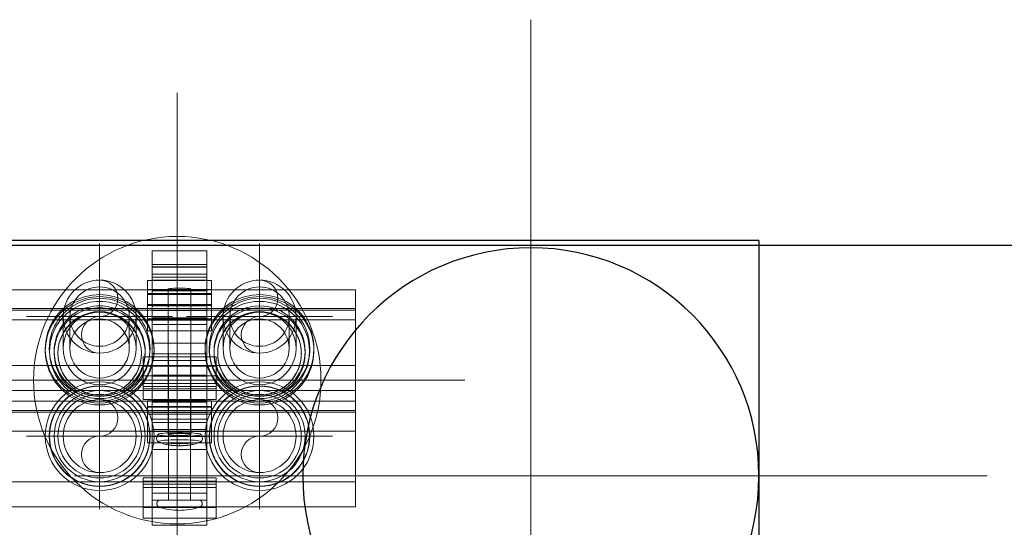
# Model space of a CAD drawing. Header units: millimetres. Extents: x -14995 to -11510, y 364 to 3070.
# Tile 27 of 29: x -13672 to -13456, y 2807 to 2918. Entities that reach past the tile are written whole.
import ezdxf

# ---------------------------------------------------------------- set-up
doc = ezdxf.new("R2010")
doc.units = ezdxf.units.MM
for name, color, linetype, lineweight in [('A-FLOR', 192, 'Continuous', 25), ('A-WALL', 113, 'Continuous', 25), ('I-WALL', 2, 'Continuous', 25), ('M-EQPM', 50, 'Continuous', 18), ('P-PIPE', 3, 'Continuous', 18), ('P-PIPE-CNTR', 3, 'Continuous', 18)]:
    doc.layers.add(name, color=color, linetype=linetype, lineweight=lineweight)

# ---------------------------------------------------------------- blocks, each defined once
blk = doc.blocks.new('R580F - R580 3_4_ x 1_2_-1107340-Niveau 0')
at = {"layer": 'M-EQPM'}
for p, q in [((163.7, 0), (151.7, 0)), ((163.7, 0), (151.7, 0)), ((151.7, 0), (151.7, -0.75)), ((151.7, 0), (151.7, -2.52)), ((151.7, 0), (151.7, -6.32)), ((151.7, 0), (151.7, -3.01)), ((151.7, -3.01), (151.7, 0)), ((163.7, 0), (151.7, 0)), ((151.7, 0), (163.7, 0)), ((163.7, 0), (163.7, -3.01)), ((163.7, -3.01), (163.7, 0)), ((163.7, -6.32), (163.7, 0)), ((163.7, -2.52), (163.7, 0)), ((163.7, -0.75), (163.7, 0)), ((151.7, 0), (151.7, -6.54)), ((151.7, -3.78), (151.7, -0.75)), ((163.7, -6.54), (163.7, 0)), ((163.7, -0.75), (163.7, -3.78)), ((151.7, -2.52), (151.7, -24.79)), ((163.7, -3.01), (151.7, -3.01)), ((163.7, -3.01), (151.7, -3.01)), ((151.7, -6.73), (151.7, -3.01)), ((151.7, -5.55), (151.7, -3.01)), ((151.7, -3.87), (151.7, -3.01)), ((151.7, -6.61), (151.7, -3.01)), ((151.7, -3.01), (163.7, -3.01)), ((151.7, -3.01), (163.7, -3.01)), ((163.7, -3.5), (151.7, -3.5)), ((151.7, -3.5), (151.7, -12.03)), ((151.7, -4.06), (151.7, -3.58)), ((151.7, -3.58), (151.7, -5.09)), ((151.7, -3.58), (163.7, -3.58)), ((151.7, -4.71), (151.7, -3.78)), ((151.7, -3.87), (151.7, -6.69)), ((151.7, -4.06), (151.7, -5.77)), ((163.7, -24.79), (163.7, -2.52)), ((163.7, -3.01), (163.7, -6.61)), ((163.7, -3.01), (163.7, -3.87)), ((163.7, -3.01), (163.7, -5.55)), ((163.7, -3.01), (163.7, -6.73)), ((163.7, -12.03), (163.7, -3.5)), ((163.7, -5.09), (163.7, -3.58)), ((163.7, -3.58), (163.7, -4.06)), ((163.7, -3.78), (163.7, -4.71)), ((163.7, -6.69), (163.7, -3.87)), ((163.7, -5.77), (163.7, -4.06)), ((151.7, -5.09), (151.7, -4.71)), ((151.7, -5.09), (163.7, -5.09)), ((151.7, -27.49), (151.7, -5.55)), ((151.7, -6.43), (151.7, -5.77)), ((151.7, -5.77), (163.7, -5.77)), ((151.7, -20.42), (151.7, -6.32)), ((151.7, -6.43), (163.7, -6.43)), ((163.7, -4.71), (163.7, -5.09)), ((163.7, -5.55), (163.7, -27.49)), ((163.7, -5.77), (163.7, -6.43)), ((163.7, -6.32), (163.7, -20.42)), ((196.24, -8.51), (-21, -8.51)), ((164.7, -6.49), (150.7, -6.49)), ((150.7, -6.49), (150.7, -14.92)), ((164.7, -8.49), (150.7, -8.49)), ((150.7, -16.12), (150.7, -8.49)), ((163.7, -6.49), (151.7, -6.49)), ((151.7, -14.92), (151.7, -6.49)), ((151.7, -6.54), (151.7, -9.16)), ((151.7, -9.52), (151.7, -6.61)), ((151.7, -6.69), (151.7, -7.63)), ((151.7, -6.73), (151.7, -20.8)), ((151.7, -7.63), (151.7, -8.62)), ((151.7, -8.62), (151.7, -15)), ((151.7, -8.62), (163.7, -8.62)), ((155.21, -8.38), (155.21, -40.24)), ((160.19, -40.24), (160.19, -8.38)), ((163.7, -6.49), (163.7, -14.92)), ((163.7, -9.16), (163.7, -6.54)), ((163.7, -6.61), (163.7, -9.52)), ((163.7, -7.63), (163.7, -6.69)), ((163.7, -20.8), (163.7, -6.73)), ((163.7, -8.62), (163.7, -7.63)), ((163.7, -15), (163.7, -8.62)), ((164.7, -14.92), (164.7, -6.49)), ((164.7, -8.49), (164.7, -16.12)), ((196.24, -13.01), (196.24, -8.51)), ((196.24, -15.08), (196.24, -8.57)), ((150.7, -9.54), (150.7, -9.37)), ((150.7, -9.37), (150.7, -11.74)), ((150.7, -9.37), (164.7, -9.37)), ((164.7, -9.54), (150.7, -9.54)), ((151.7, -14.69), (151.7, -8.77)), ((151.7, -8.77), (151.7, -9.54)), ((151.7, -8.77), (163.7, -8.77)), ((151.7, -13.08), (151.7, -9.16)), ((151.7, -9.52), (151.7, -16.1)), ((151.7, -9.54), (163.7, -9.54)), ((163.7, -9.54), (163.7, -8.77)), ((163.7, -8.77), (163.7, -14.69)), ((163.7, -9.16), (163.7, -13.08)), ((163.7, -16.1), (163.7, -9.52)), ((164.7, -11.74), (164.7, -9.37)), ((164.7, -9.37), (164.7, -9.54)), ((196.24, -12.65), (-21, -12.65)), ((150.7, -11.44), (150.7, -11.95)), ((150.7, -11.74), (150.7, -11.94)), ((150.7, -11.74), (164.7, -11.74)), ((150.7, -11.95), (164.7, -11.95)), ((151.7, -13.07), (151.7, -12.03)), ((151.7, -12.03), (163.7, -12.03)), ((163.7, -12.03), (163.7, -13.07)), ((164.7, -11.95), (164.7, -11.44)), ((164.7, -11.94), (164.7, -11.74)), ((196.24, -13.6), (196.24, -12.65)), ((196.24, -12.65), (196.24, -13.01)), ((196.24, -13.01), (-21, -13.01)), ((-21, -15.08), (196.24, -15.08)), ((150.7, -15.18), (150.7, -14.92)), ((150.7, -14.92), (164.7, -14.92)), ((151.7, -13.08), (163.7, -13.08)), ((151.7, -33.91), (151.7, -14.69)), ((151.7, -14.69), (163.7, -14.69)), ((151.7, -14.92), (151.7, -16.07)), ((151.7, -14.92), (163.7, -14.92)), ((151.7, -15), (151.7, -33.79)), ((151.7, -15), (163.7, -15)), ((163.7, -14.69), (163.7, -33.91)), ((163.7, -16.07), (163.7, -14.92)), ((163.7, -33.79), (163.7, -15)), ((164.7, -14.92), (164.7, -15.18)), ((196.24, -31.5), (196.24, -13.6)), ((196.24, -15.08), (196.24, -15.44)), ((132.19, -15.13), (132.19, -21.39)), ((133.69, -15.13), (133.69, -21.39)), ((146.69, -21.39), (146.69, -15.13)), ((148.19, -21.39), (148.19, -15.13)), ((150.7, -17.52), (150.7, -15.18)), ((150.7, -15.18), (164.7, -15.18)), ((150.7, -16.12), (150.7, -17.32)), ((151.7, -16.1), (163.7, -16.1)), ((164.7, -15.18), (164.7, -17.52)), ((164.7, -17.32), (164.7, -16.12)), ((167.24, -15.11), (167.24, -21.39)), ((168.74, -15.11), (168.74, -21.39)), ((181.74, -21.39), (181.74, -15.11)), ((183.24, -21.39), (183.24, -15.11)), ((196.24, -16.52), (196.24, -15.44)), ((196.24, -16.52), (196.24, -34.45)), ((150.7, -17.32), (150.7, -17.52)), ((150.7, -17.52), (164.7, -17.52)), ((164.7, -17.52), (164.7, -17.32)), ((128.27, -21.47), (128.27, -21.9)), ((163.7, -20.24), (151.7, -20.24)), ((151.7, -20.24), (151.7, -27.48)), ((151.7, -24.05), (151.7, -20.42)), ((151.7, -20.8), (151.7, -27.25)), ((152.11, -21.9), (152.11, -21.47)), ((163.32, -21.47), (163.32, -21.9)), ((163.7, -27.48), (163.7, -20.24)), ((163.7, -20.42), (163.7, -24.05)), ((163.7, -27.25), (163.7, -20.8)), ((187.16, -21.9), (187.16, -21.47)), ((130.21, -21.99), (130.21, -22.44)), ((131.02, -22.44), (131.02, -22.53)), ((149.35, -22.53), (149.35, -22.44)), ((165.7, -23.24), (149.7, -23.24)), ((149.7, -23.24), (149.7, -29.57)), ((150.17, -22.44), (150.17, -21.99)), ((163.7, -22.54), (151.7, -22.54)), ((151.7, -22.54), (151.7, -24.05)), ((151.7, -22.54), (151.7, -24.05)), ((151.7, -22.54), (163.7, -22.54)), ((163.7, -23.24), (151.7, -23.24)), ((151.7, -30.26), (151.7, -23.24)), ((155.29, -22.57), (155.29, -54.61)), ((157.7, -22.57), (155.29, -22.57)), ((160.11, -22.57), (157.7, -22.57)), ((160.11, -54.61), (160.11, -22.57)), ((163.7, -24.05), (163.7, -22.54)), ((163.7, -24.05), (163.7, -22.54)), ((163.7, -23.24), (163.7, -30.26)), ((165.26, -21.99), (165.26, -22.44)), ((165.7, -29.57), (165.7, -23.24)), ((166.08, -22.44), (166.08, -22.53)), ((184.41, -22.53), (184.41, -22.44)), ((185.22, -22.44), (185.22, -21.99)), ((196.24, -25.11), (-21, -25.11)), ((165.7, -25.27), (149.7, -25.27)), ((149.7, -31.83), (149.7, -25.27)), ((151.7, -24.05), (163.7, -24.05)), ((151.7, -24.05), (163.7, -24.05)), ((151.7, -24.05), (163.7, -24.05)), ((151.7, -24.05), (163.7, -24.05)), ((151.7, -27.48), (151.7, -24.79)), ((163.7, -24.79), (163.7, -27.48)), ((165.7, -25.27), (165.7, -31.83)), ((196.24, -30.61), (196.24, -25.11)), ((196.24, -30.61), (196.24, -25.11)), ((149.7, -27.38), (149.7, -27)), ((149.7, -27.38), (149.7, -29.74)), ((149.7, -27.38), (165.7, -27.38)), ((151.7, -27.25), (151.7, -33.17)), ((151.7, -32.77), (151.7, -27.25)), ((151.7, -27.25), (163.7, -27.25)), ((151.7, -27.25), (163.7, -27.25)), ((151.7, -27.25), (163.7, -27.25)), ((151.7, -27.48), (163.7, -27.48)), ((151.7, -27.49), (151.7, -30.26)), ((163.7, -27.25), (163.7, -32.77)), ((163.7, -33.17), (163.7, -27.25)), ((163.7, -30.26), (163.7, -27.49)), ((165.7, -27), (165.7, -27.38)), ((165.7, -29.74), (165.7, -27.38)), ((149.7, -29.04), (149.7, -29.74)), ((149.7, -29.04), (165.7, -29.04)), ((149.7, -30.26), (149.7, -29.57)), ((149.7, -29.74), (165.7, -29.74)), ((149.7, -29.74), (165.7, -29.74)), ((165.7, -29.74), (165.7, -29.04)), ((165.7, -29.57), (165.7, -30.26)), ((196.24, -30.61), (-21, -30.61)), ((196.24, -30.61), (-21, -30.61)), ((-21, -30.61), (196.24, -30.61)), ((149.7, -30.26), (165.7, -30.26)), ((149.7, -32.61), (149.7, -30.26)), ((149.7, -30.26), (165.7, -30.26)), ((149.7, -31.83), (149.7, -32.61)), ((151.7, -30.26), (163.7, -30.26)), ((151.7, -30.26), (163.7, -30.26)), ((165.7, -30.26), (165.7, -32.61)), ((165.7, -32.61), (165.7, -31.83)), ((196.24, -31.66), (196.24, -30.61)), ((196.24, -31.61), (196.24, -30.61)), ((196.24, -32.57), (196.24, -31.5)), ((196.24, -31.61), (196.24, -49.61)), ((196.24, -49.62), (196.24, -31.66)), ((-21, -32.94), (196.24, -32.94)), ((149.7, -32.61), (165.7, -32.61)), ((150.7, -32.85), (150.7, -34.1)), ((150.7, -39.62), (150.7, -32.85)), ((164.7, -32.85), (150.7, -32.85)), ((150.7, -34.1), (150.7, -42.05)), ((150.7, -34.1), (164.7, -34.1)), ((150.7, -35.78), (150.7, -34.27)), ((150.7, -34.27), (164.7, -34.27)), ((151.7, -51.96), (151.7, -32.77)), ((151.7, -32.77), (163.7, -32.77)), ((151.7, -33.17), (151.7, -51.99)), ((151.7, -33.17), (163.7, -33.17)), ((151.7, -33.79), (151.7, -36.59)), ((151.7, -35.09), (151.7, -33.91)), ((163.7, -32.77), (163.7, -51.96)), ((163.7, -51.99), (163.7, -33.17)), ((163.7, -36.59), (163.7, -33.79)), ((163.7, -33.91), (163.7, -35.09)), ((164.7, -32.85), (164.7, -39.62)), ((164.7, -34.1), (164.7, -32.85)), ((164.7, -42.05), (164.7, -34.1)), ((164.7, -34.27), (164.7, -35.78)), ((196.24, -32.94), (196.24, -32.57)), ((196.24, -39.45), (196.24, -32.94)), ((196.24, -35.37), (196.24, -34.45)), ((196.24, -35), (-21, -35)), ((-21, -35.37), (196.24, -35.37)), ((150.7, -35.78), (164.7, -35.78)), ((151.7, -35.41), (151.7, -35.09)), ((151.7, -42.05), (151.7, -35.41)), ((151.7, -35.41), (163.7, -35.41)), ((151.7, -36.59), (151.7, -36.87)), ((163.7, -35.09), (163.7, -35.41)), ((163.7, -35.41), (163.7, -42.05)), ((163.7, -36.87), (163.7, -36.59)), ((196.24, -35.36), (196.24, -35)), ((196.24, -39.51), (196.24, -35)), ((151.7, -36.87), (151.7, -43.53)), ((151.7, -36.87), (163.7, -36.87)), ((151.7, -39.18), (151.7, -37.61)), ((151.7, -37.61), (163.7, -37.61)), ((163.7, -43.53), (163.7, -36.87)), ((163.7, -37.61), (163.7, -39.18)), ((-21, -39.51), (196.24, -39.51)), ((150.7, -39.62), (164.7, -39.62)), ((151.7, -39.17), (151.7, -40.68)), ((151.7, -39.17), (163.7, -39.17)), ((151.7, -40.68), (151.7, -39.18)), ((151.7, -39.18), (163.7, -39.18)), ((151.7, -40.68), (163.7, -40.68)), ((163.7, -40.68), (163.7, -39.17)), ((163.7, -39.18), (163.7, -40.68)), ((150.7, -42.05), (164.7, -42.05)), ((151.7, -42.05), (163.7, -42.05)), ((151.7, -43.53), (163.7, -43.53)), ((196.24, -50.61), (196.24, -49.61)), ((196.24, -50.61), (196.24, -49.62)), ((-21, -50.61), (196.24, -50.61)), ((-21, -50.61), (196.24, -50.61)), ((196.24, -50.61), (-21, -50.61)), ((149.7, -49.78), (149.7, -51.11)), ((149.7, -56.22), (149.7, -49.78)), ((165.7, -49.78), (149.7, -49.78)), ((149.7, -51.87), (149.7, -50.44)), ((149.7, -50.44), (165.7, -50.44)), ((149.7, -51.11), (149.7, -58.58)), ((149.7, -51.11), (165.7, -51.11)), ((165.7, -49.78), (165.7, -56.22)), ((165.7, -51.11), (165.7, -49.78)), ((165.7, -50.44), (165.7, -51.87)), ((165.7, -58.58), (165.7, -51.11)), ((196.24, -56.11), (196.24, -50.61)), ((196.24, -56.11), (196.24, -50.61)), ((149.7, -51.87), (165.7, -51.87)), ((151.7, -53.11), (151.7, -51.96)), ((151.7, -51.99), (151.7, -54.61)), ((151.7, -53.11), (163.7, -53.11)), ((151.7, -54.61), (151.7, -53.11)), ((151.7, -58.58), (151.7, -53.11)), ((151.7, -53.11), (163.7, -53.11)), ((151.7, -53.11), (163.7, -53.11)), ((151.7, -53.11), (163.7, -53.11)), ((163.7, -51.96), (163.7, -53.11)), ((163.7, -54.61), (163.7, -51.99)), ((163.7, -53.11), (163.7, -58.58)), ((163.7, -53.11), (163.7, -54.61)), ((-21, -56.11), (196.24, -56.11)), ((151.7, -54.61), (151.7, -60.12)), ((151.7, -54.61), (163.7, -54.61)), ((151.7, -54.61), (163.7, -54.61)), ((151.7, -54.61), (163.7, -54.61)), ((157.7, -54.61), (153.29, -54.61)), ((157.7, -54.61), (155.29, -54.61)), ((160.11, -54.61), (157.7, -54.61)), ((162.11, -54.61), (157.7, -54.61)), ((163.7, -60.12), (163.7, -54.61)), ((149.7, -56.22), (165.7, -56.22)), ((149.7, -58.58), (165.7, -58.58)), ((151.7, -58.58), (163.7, -58.58)), ((151.7, -60.12), (163.7, -60.12))]:
    blk.add_line(p, q, dxfattribs=at)
at = {"layer": 'M-EQPM', "flags": 128}
for points in [[(132.19, -14.41), (132.19, -14.56), (132.19, -15.01), (132.19, -15.13)], [(133.69, -14.41), (133.69, -14.56), (133.69, -15.01), (133.69, -15.13)], [(146.69, -15.13), (146.69, -14.62), (146.69, -14.42), (146.69, -14.41)], [(148.19, -15.13), (148.19, -14.62), (148.19, -14.42), (148.19, -14.41)], [(167.24, -14.41), (167.24, -14.56), (167.24, -15), (167.24, -15.11)], [(168.74, -14.41), (168.74, -14.56), (168.74, -15), (168.74, -15.11)], [(181.74, -15.11), (181.74, -14.62), (181.74, -14.42), (181.74, -14.41)], [(183.24, -15.11), (183.24, -14.62), (183.24, -14.42), (183.24, -14.41)], [(153.03, -41.84), (152.83, -41.6), (152.68, -41.17), (152.73, -40.68), (152.91, -40.33), (153.03, -40.21)], [(162.37, -41.84), (162.57, -41.6), (162.72, -41.17), (162.67, -40.68), (162.49, -40.33), (162.37, -40.21)], [(153.1, -41.89), (153.65, -42.1), (154.07, -42.25), (154.41, -42.34), (154.69, -42.41), (154.92, -42.46), (155.11, -42.5), (155.28, -42.53), (155.44, -42.55), (155.57, -42.57), (155.7, -42.59), (155.81, -42.61), (155.92, -42.62), (156.02, -42.63), (156.12, -42.64), (156.21, -42.65), (156.3, -42.65), (156.39, -42.66), (156.47, -42.66), (156.55, -42.67), (156.63, -42.67), (156.71, -42.68), (156.79, -42.68), (156.86, -42.69), (156.94, -42.69), (157.01, -42.69), (157.09, -42.69), (157.16, -42.7), (157.24, -42.7), (157.31, -42.7), (157.38, -42.7), (157.46, -42.7), (157.53, -42.7), (157.6, -42.7), (157.68, -42.7), (157.7, -42.7)], [(157.7, -42.52), (157.68, -42.52), (157.66, -42.52), (157.65, -42.52), (157.64, -42.52), (157.63, -42.52), (157.63, -42.52), (157.62, -42.52)], [(157.62, -42.52), (157.62, -42.52), (157.63, -42.52), (157.63, -42.52), (157.64, -42.52), (157.64, -42.52), (157.65, -42.52), (157.66, -42.52), (157.67, -42.52), (157.68, -42.52), (157.69, -42.52), (157.7, -42.52)], [(162.3, -41.89), (161.75, -42.1), (161.33, -42.25), (160.99, -42.34), (160.71, -42.41), (160.48, -42.46), (160.29, -42.5), (160.12, -42.53), (159.96, -42.55), (159.83, -42.57), (159.7, -42.59), (159.59, -42.61), (159.48, -42.62), (159.38, -42.63), (159.28, -42.64), (159.19, -42.65), (159.1, -42.65), (159.01, -42.66), (158.93, -42.66), (158.85, -42.67), (158.77, -42.67), (158.69, -42.68), (158.61, -42.68), (158.54, -42.69), (158.46, -42.69), (158.39, -42.69), (158.31, -42.69), (158.24, -42.7), (158.16, -42.7), (158.09, -42.7), (158.02, -42.7), (157.94, -42.7), (157.87, -42.7), (157.8, -42.7), (157.72, -42.7), (157.7, -42.7)], [(157.78, -42.52), (157.78, -42.52), (157.77, -42.52), (157.77, -42.52), (157.76, -42.52), (157.76, -42.52), (157.75, -42.52), (157.74, -42.52), (157.73, -42.52), (157.72, -42.52), (157.71, -42.52), (157.7, -42.52)], [(157.7, -42.52), (157.72, -42.52), (157.74, -42.52), (157.75, -42.52), (157.76, -42.52), (157.77, -42.52), (157.77, -42.52), (157.78, -42.52)], [(153.29, -56.17), (153.26, -56.16), (153.23, -56.15), (153.2, -56.14), (153.17, -56.12), (153.14, -56.11), (153.11, -56.09), (153.09, -56.07), (153.06, -56.05), (153.03, -56.03), (153.01, -56.01), (152.98, -55.99), (152.96, -55.97), (152.94, -55.94), (152.92, -55.92), (152.89, -55.89), (152.88, -55.87), (152.86, -55.84), (152.84, -55.81), (152.82, -55.78), (152.81, -55.75), (152.79, -55.72), (152.78, -55.69), (152.77, -55.66), (152.76, -55.63), (152.75, -55.6), (152.74, -55.57), (152.74, -55.54), (152.73, -55.5), (152.73, -55.47), (152.72, -55.44), (152.72, -55.41), (152.72, -55.37), (152.73, -55.34), (152.73, -55.31), (152.73, -55.27), (152.74, -55.24), (152.74, -55.21), (152.75, -55.18), (152.76, -55.15), (152.77, -55.11), (152.78, -55.08), (152.8, -55.05), (152.81, -55.02), (152.83, -54.99), (152.84, -54.97), (152.86, -54.94), (152.88, -54.91), (152.9, -54.88), (152.92, -54.86), (152.94, -54.83), (152.96, -54.81), (152.99, -54.79), (153.01, -54.77), (153.04, -54.75), (153.06, -54.73), (153.09, -54.71), (153.12, -54.69), (153.15, -54.67), (153.17, -54.66), (153.2, -54.64), (153.23, -54.63), (153.26, -54.62), (153.29, -54.61)], [(162.11, -54.61), (162.14, -54.62), (162.17, -54.63), (162.2, -54.64), (162.23, -54.66), (162.26, -54.67), (162.29, -54.69), (162.31, -54.71), (162.34, -54.73), (162.37, -54.75), (162.39, -54.77), (162.42, -54.79), (162.44, -54.81), (162.46, -54.84), (162.48, -54.86), (162.51, -54.89), (162.52, -54.91), (162.54, -54.94), (162.56, -54.97), (162.58, -55), (162.59, -55.03), (162.61, -55.06), (162.62, -55.09), (162.63, -55.12), (162.64, -55.15), (162.65, -55.18), (162.66, -55.21), (162.66, -55.25), (162.67, -55.28), (162.67, -55.31), (162.68, -55.34), (162.68, -55.38), (162.68, -55.41), (162.67, -55.44), (162.67, -55.47), (162.67, -55.51), (162.66, -55.54), (162.66, -55.57), (162.65, -55.6), (162.64, -55.64), (162.63, -55.67), (162.62, -55.7), (162.6, -55.73), (162.59, -55.76), (162.57, -55.79), (162.56, -55.82), (162.54, -55.84), (162.52, -55.87), (162.5, -55.9), (162.48, -55.92), (162.46, -55.95), (162.44, -55.97), (162.41, -55.99), (162.39, -56.01), (162.36, -56.04), (162.34, -56.06), (162.31, -56.07), (162.28, -56.09), (162.25, -56.11), (162.23, -56.12), (162.2, -56.14), (162.17, -56.15), (162.14, -56.16), (162.11, -56.17)], [(157.7, -56.87), (157.13, -56.86), (156.55, -56.82), (155.98, -56.77), (155.41, -56.69), (154.85, -56.58), (154.29, -56.46), (153.73, -56.31), (153.29, -56.17)], [(162.11, -56.17), (161.56, -56.34), (161, -56.48), (160.44, -56.6), (159.88, -56.7), (159.31, -56.78), (158.74, -56.83), (158.16, -56.86), (157.7, -56.87)]]:
    blk.add_lwpolyline(points, dxfattribs=at)
at = {"layer": 'M-EQPM'}
for centre, radius, start, end in [((140.19, -14.41), 8, 90, 270), ((140.19, -14.41), 8, 270, 90), ((175.24, -14.41), 8, 90, 270), ((175.24, -14.41), 8, 270, 90), ((140.19, -14.41), 6.5, 90, 270), ((140.19, -14.41), 6.5, 270, 90), ((175.24, -14.41), 6.5, 90, 270), ((175.24, -14.41), 6.5, 270, 90), ((140.19, -40.61), 11.92, 360, 180), ((140.19, -40.61), 11.92, 360, 180), ((140.19, -40.61), 11.04, 0, 180), ((140.19, -40.61), 10.97, 360, 180), ((175.24, -40.61), 11.92, 360, 180), ((175.24, -40.61), 11.92, 360, 180), ((175.24, -40.61), 11.04, 0, 180), ((175.24, -40.61), 10.97, 360, 180), ((140.19, -40.61), 9.98, 360, 180), ((140.19, -40.61), 9.98, 360, 180), ((140.19, -40.61), 9.16, 360, 180), ((140.19, -40.61), 9.16, 360, 180), ((175.24, -40.61), 9.98, 360, 180), ((175.24, -40.61), 9.98, 360, 180), ((175.24, -40.61), 9.16, 360, 180), ((175.24, -40.61), 9.16, 360, 180), ((140.19, -40.61), 11.92, 180, 360), ((140.19, -40.61), 11.92, 180, 360), ((140.19, -40.61), 11.04, 180, 0), ((140.19, -40.61), 10.97, 180, 360), ((140.19, -40.61), 9.98, 180, 360), ((140.19, -40.61), 9.98, 180, 360), ((140.19, -40.61), 9.16, 180, 360), ((140.19, -40.61), 9.16, 180, 360), ((175.24, -40.61), 11.92, 180, 360), ((175.24, -40.61), 11.92, 180, 360), ((175.24, -40.61), 11.04, 180, 0), ((175.24, -40.61), 10.97, 180, 360), ((175.24, -40.61), 9.98, 180, 360), ((175.24, -40.61), 9.98, 180, 360), ((175.24, -40.61), 9.16, 180, 360), ((175.24, -40.61), 9.16, 180, 360)]:
    blk.add_arc(centre, radius, start, end, dxfattribs=at)
for centre, major_axis, ratio, start_param, end_param in [((157.7, -8.38), (2.49, 0), 0.087166, 1.570796, 4.712389), ((157.7, -8.38), (2.49, 0), 0.087166, 4.712389, 7.853982), ((140.19, -21.47), (11.92, 0), 0.996195, 0, 3.141593), ((140.19, -21.9), (11.92, 0), 0.996195, 0, 3.141593), ((140.19, -21.39), (11.04, 0), 0.996195, 0, 3.141593), ((175.24, -21.47), (11.92, 0), 0.996195, 0, 3.141593), ((175.24, -21.9), (11.92, 0), 0.996195, 0, 3.141593), ((175.24, -21.39), (-11.04, 0), 0.996195, 3.141593, 6.283185), ((175.24, -21.99), (-10.97, 0), 0.996195, 3.141593, 6.283185), ((140.19, -21.99), (10.97, 0), 0.996195, 0, 3.141593), ((140.19, -21.99), (9.98, 0), 0.996195, 0, 3.141593), ((140.19, -22.44), (9.98, 0), 0.996195, 0, 3.141593), ((175.24, -21.99), (-9.98, 0), 0.996195, 3.141593, 6.283185), ((175.24, -22.44), (-9.98, 0), 0.996195, 3.141593, 6.283185), ((140.19, -22.44), (9.16, 0), 0.996195, 0, 3.141593), ((140.19, -22.53), (9.16, 0), 0.996195, 0, 3.141593), ((140.19, -21.39), (-8, 0), 0.996195, 4.712389, 7.853982), ((140.19, -21.39), (6.5, 0), 0.996195, 1.570796, 4.712389), ((140.19, -21.39), (-8, 0), 0.996195, 1.570796, 4.712389), ((140.19, -21.39), (6.5, 0), 0.996195, 4.712389, 7.853982), ((175.24, -22.44), (-9.16, 0), 0.996195, 3.141593, 6.283185), ((175.24, -22.53), (-9.16, 0), 0.996195, 3.141593, 6.283185), ((175.24, -21.39), (-8, 0), 0.996195, 4.712389, 7.853982), ((175.24, -21.39), (6.5, 0), 0.996195, 1.570796, 4.712389), ((175.24, -21.39), (-8, 0), 0.996195, 1.570796, 4.712389), ((175.24, -21.39), (6.5, 0), 0.996195, 4.712389, 7.853982), ((140.19, -21.47), (11.92, 0), 0.996195, 3.141593, 6.283185), ((140.19, -21.39), (-11.04, 0), 0.996195, 0, 3.141593), ((175.24, -21.47), (11.92, 0), 0.996195, 3.141593, 6.283185), ((175.24, -21.39), (-11.04, 0), 0.996195, 0, 3.141593), ((140.19, -21.9), (11.92, 0), 0.996195, 3.141593, 6.283185), ((140.19, -21.99), (10.97, 0), 0.996195, 3.141593, 6.283185), ((140.19, -21.99), (9.98, 0), 0.996195, 3.141593, 6.283185), ((140.19, -22.44), (9.98, 0), 0.996195, 3.141593, 6.283185), ((140.19, -22.44), (9.16, 0), 0.996195, 3.141593, 6.283185), ((140.19, -22.53), (9.16, 0), 0.996195, 3.141593, 6.283185), ((175.24, -21.9), (11.92, 0), 0.996195, 3.141593, 6.283185), ((175.24, -21.99), (10.97, 0), 0.996195, 3.141593, 6.283185), ((175.24, -21.99), (9.98, 0), 0.996195, 3.141593, 6.283185), ((175.24, -22.44), (9.98, 0), 0.996195, 3.141593, 6.283185), ((175.24, -22.44), (9.16, 0), 0.996195, 3.141593, 6.283185), ((175.24, -22.53), (9.16, 0), 0.996195, 3.141593, 6.283185), ((157.7, -40.24), (4.69, 0), 0.087166, 1.570796, 4.712389), ((157.7, -40.24), (2.49, 0), 0.087166, 1.570796, 4.712389), ((157.7, -40.24), (4.69, 0), 0.087166, 4.712389, 7.853982), ((157.7, -40.24), (2.49, 0), 0.087166, 4.712389, 7.853982), ((157.7, -41.81), (4.69, 0), 0.087166, 1.570796, 4.712389), ((157.7, -41.81), (4.69, 0), 0.087166, 4.712389, 7.853982)]:
    blk.add_ellipse(centre, major_axis=major_axis, ratio=ratio, start_param=start_param, end_param=end_param, dxfattribs=at)

msp = doc.modelspace()

# ---------------------------------------------------------------- linework, layer by layer
at = {"layer": 'A-FLOR'}
for start, end in [(360, 180), (0, 180), (180, 360), (180, 360)]:
    msp.add_arc((-13559.55, 2817.95), 50, start, end, dxfattribs=at)
at = {"layer": 'A-WALL'}
for p, q in [((-13509.55, 2869.53), (-14710.55, 2869.53)), ((-14709.55, 2868.53), (-13509.55, 2868.53)), ((-13509.55, 2869.53), (-13509.55, 2868.53))]:
    msp.add_line(p, q, dxfattribs=at)
at = {"layer": 'I-WALL'}
for q in [(-13509.55, 2194.03), (-13439.55, 2868.53)]:
    msp.add_line((-13509.55, 2868.53), q, dxfattribs=at)
at = {"layer": 'P-PIPE'}
for centre, radius, start, end in [((-13637.05, 2838.94), 31.5, 0, 180), ((-13559.55, 2817.95), 50, 0, 180), ((-13654.07, 2852.87), 8, 0, 180), ((-13654.07, 2856.87), 4, 270, 90), ((-13619.02, 2852.87), 8, 0, 180), ((-13619.02, 2856.87), 4, 270, 90), ((-13654.07, 2852.87), 8, 180, 0), ((-13654.07, 2848.87), 4, 90, 270), ((-13619.02, 2852.87), 8, 180, 0), ((-13619.02, 2848.87), 4, 90, 270), ((-13637.05, 2838.94), 31.5, 180, 0), ((-13654.07, 2826.67), 8, 0, 180), ((-13654.07, 2830.67), 4, 270, 90), ((-13619.02, 2826.67), 8, 0, 180), ((-13619.02, 2830.67), 4, 270, 90), ((-13654.07, 2826.67), 8, 180, 0), ((-13654.07, 2822.67), 4, 90, 270), ((-13619.02, 2826.67), 8, 180, 0), ((-13619.02, 2822.67), 4, 90, 270), ((-13559.55, 2817.95), 50, 180, 360)]:
    msp.add_arc(centre, radius, start, end, dxfattribs=at)
at = {"layer": 'P-PIPE-CNTR'}
for p, q in [((-13559.55, 2717.95), (-13559.55, 2917.95)), ((-13637.05, 2775.94), (-13637.05, 2901.94)), ((-13654.07, 2836.87), (-13654.07, 2868.87)), ((-13619.02, 2836.87), (-13619.02, 2868.87)), ((-13670.07, 2852.87), (-13638.07, 2852.87)), ((-13635.02, 2852.87), (-13603.02, 2852.87)), ((-13654.07, 2810.67), (-13654.07, 2842.67)), ((-13619.02, 2810.67), (-13619.02, 2842.67)), ((-13770.05, 2838.94), (-13644.05, 2838.94)), ((-13700.05, 2838.94), (-13574.05, 2838.94)), ((-13670.07, 2826.67), (-13638.07, 2826.67)), ((-13635.02, 2826.67), (-13603.02, 2826.67)), ((-13659.55, 2817.95), (-13459.55, 2817.95))]:
    msp.add_line(p, q, dxfattribs=at)

# ---------------------------------------------------------------- block references
at = {"layer": 'M-EQPM'}
msp.add_blockref('R580F - R580 3_4_ x 1_2_-1107340-Niveau 0', (-13794.26, 2867.28), dxfattribs=at)

doc.saveas('drawing.dxf')
